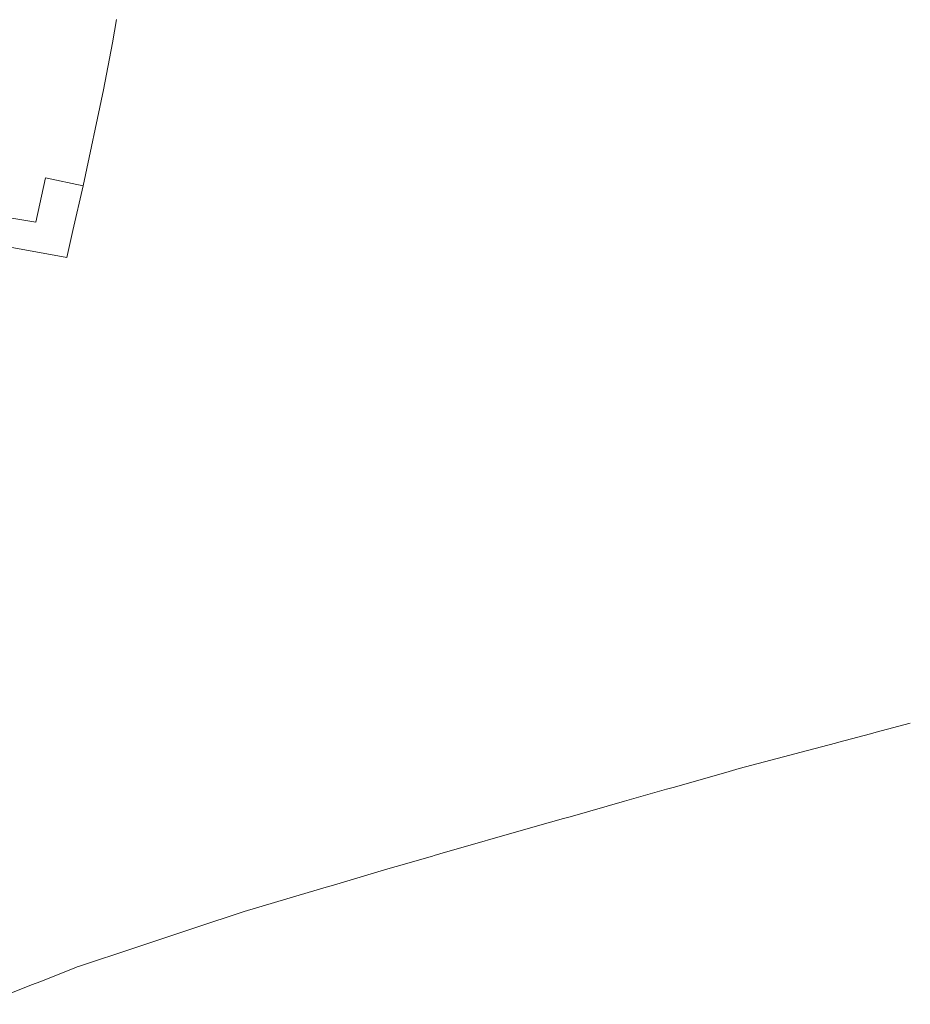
# Model space of a CAD drawing. Header units: metres. Extents: x 248690 to 249249, y 479346 to 480351.
# Tile 30 of 30: x 249124 to 249237, y 480034 to 480159. Entities that reach past the tile are written whole.
import ezdxf

# ---------------------------------------------------------------- set-up
doc = ezdxf.new("R2010")
doc.units = ezdxf.units.M
for name, color, linetype, lineweight in [('B-XX-GR-GROENVOORZIENING-GV', 80, 'Continuous', 18), ('B-XX-IE-TERREINAFSCHEIDING_KUNSTMATIG_HEKWERK-G', 20, 'IE-TERREINAFSCHEIDING-KUNSTMATIG', 18), ('B-XX-OG-TERREIN_ERF-GV', 7, 'Continuous', 18), ('B-XX-VH-VERHARDING_GESLOTEN-GV', 252, 'Continuous', 18)]:
    doc.layers.add(name, color=color, linetype=linetype, lineweight=lineweight)
doc.linetypes.add('IE-TERREINAFSCHEIDING-KUNSTMATIG', pattern='A,4,[82,NLCS.SHX,S=0.75,R=90,X=0,Y=0],4,-2', length=10)

msp = doc.modelspace()

# ---------------------------------------------------------------- linework, layer by layer
at = {"layer": 'B-XX-GR-GROENVOORZIENING-GV'}
msp.add_lwpolyline([(249136.49, 480158.89), (249135.96, 480155.96), (249134.84, 480149.98), (249132.22, 480137.75), (249130.92, 480132.08), (249130.15, 480128.67), (249120.59, 480130.41), (249115.32, 480130.86), (249113.33, 480130.83), (249107.85, 480130.66), (249104.37, 480130.24), (249099.67, 480129.42), (249092.62, 480127.97), (249085.06, 480126.43), (249085.14, 480126.04), (249087.01, 480116.9), (249100.58, 480119.74)], dxfattribs=at)
at = {"layer": 'B-XX-IE-TERREINAFSCHEIDING_KUNSTMATIG_HEKWERK-G'}
msp.add_lwpolyline([(249085.06, 480126.43), (249092.62, 480127.97), (249099.67, 480129.42), (249104.37, 480130.24), (249107.85, 480130.66), (249113.33, 480130.83), (249115.32, 480130.86), (249120.59, 480130.41), (249130.15, 480128.67)], dxfattribs=at)
at = {"layer": 'B-XX-OG-TERREIN_ERF-GV'}
msp.add_lwpolyline([(249120.59, 480130.41), (249130.15, 480128.67), (249130.92, 480132.08), (249132.22, 480137.75), (249127.43, 480138.77), (249126.23, 480133.15), (249122.93, 480133.69)], dxfattribs=at)
at = {"layer": 'B-XX-VH-VERHARDING_GESLOTEN-GV'}
msp.add_lwpolyline([(249119.38, 480033.73), (249125.68, 480036.2), (249126.84, 480036.65), (249131.16, 480038.35), (249131.49, 480038.48), (249131.9, 480038.61), (249138.55, 480040.82), (249146.42, 480043.44), (249152.7, 480045.52), (249163.12, 480048.62), (249164.04, 480048.89), (249170.96, 480050.95), (249172.01, 480051.26), (249176.64, 480052.58), (249176.87, 480052.65), (249177.57, 480052.85), (249189.41, 480056.24), (249193.29, 480057.34), (249194.14, 480057.58), (249201.07, 480059.55), (249206.4, 480061.07), (249207.39, 480061.35), (249214.36, 480063.33), (249215.62, 480063.69), (249222.07, 480065.4), (249223.53, 480065.79), (249227.88, 480066.94), (249228.28, 480067.05), (249232.31, 480068.11), (249233.05, 480068.31), (249237.38, 480069.46)], dxfattribs=at)

doc.saveas('drawing.dxf')
